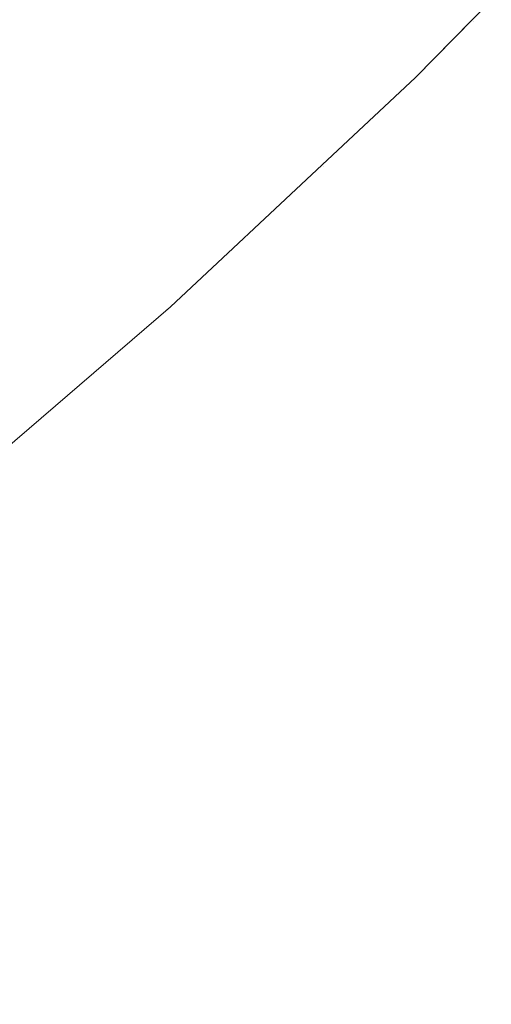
# Model space of a CAD drawing. Header units: centimetres. Extents: x -35.1 to 36.2, y 3.4 to 5.2.
# Tile 233 of 256: x 12.2025 to 12.2154, y 3.7532 to 3.7803. Entities that reach past the tile are written whole.
import ezdxf

# ---------------------------------------------------------------- set-up
doc = ezdxf.new("R2010")
doc.units = ezdxf.units.CM
doc.header["$LTSCALE"] = 2.54
doc.layers.add('Lucido design-1', color=7, linetype='Continuous')

# ---------------------------------------------------------------- blocks, each defined once
blk = doc.blocks.new('Gruppo-4-1')
at = {"color": 7, "linetype": 'Continuous', "lineweight": 9}
blk.add_3dface([(-34.952766, 5.100212, -1872.215514), (-34.952766, 3.500212, -1872.215514), (36.079692, 3.500212, -1872.215514), (36.079692, 5.100212, -1872.215514)], dxfattribs=at)
for points, invisible_edges in [([(36.079692, 5.100212, -1873.015514), (36.079692, 3.500212, -1873.015514), (12.189936, 3.635582, -1873.015514), (12.20771, 3.643118, -1873.015514)], 10), ([(36.079692, 5.100212, -1873.015514), (12.20771, 3.643118, -1873.015514), (12.224572, 3.651133, -1873.015514)], 9), ([(12.21962, 3.785039, -1872.915514), (12.214902, 3.780236, -1872.915514), (12.21336, 3.778666, -1872.715514), (12.218833, 3.784238, -1872.715514)], 10), ([(12.214939, 3.780205, -1872.917089), (12.214902, 3.780236, -1872.915514), (12.21962, 3.785039, -1872.915514), (12.218861, 3.784216, -1872.917089)], 13), ([(12.203451, 3.780578, -1872.678705), (12.207412, 3.784425, -1872.678705), (12.208357, 3.783895, -1872.681018), (12.204377, 3.780031, -1872.681018)], 15), ([(12.218821, 3.784238, -1872.713294), (12.218833, 3.784238, -1872.715514), (12.21336, 3.778666, -1872.715514), (12.2149, 3.780227, -1872.713294)], 13), ([(12.2149, 3.780227, -1872.713294), (12.21482, 3.780272, -1872.711056), (12.218739, 3.784281, -1872.711056), (12.218821, 3.784238, -1872.713294)], 15), ([(12.218861, 3.784216, -1872.917089), (12.218902, 3.784194, -1872.918688), (12.21498, 3.780182, -1872.918688), (12.214939, 3.780205, -1872.917089)], 15), ([(12.215049, 3.780143, -1872.920311), (12.21498, 3.780182, -1872.918688), (12.218902, 3.784194, -1872.918688), (12.218973, 3.784157, -1872.920311)], 15), ([(12.218973, 3.784157, -1872.920311), (12.219074, 3.784103, -1872.921959), (12.215149, 3.780087, -1872.921959), (12.215049, 3.780143, -1872.920311)], 15), ([(12.215279, 3.780014, -1872.923631), (12.215149, 3.780087, -1872.921959), (12.219074, 3.784103, -1872.921959), (12.219207, 3.784032, -1872.923631)], 15), ([(12.219207, 3.784032, -1872.923631), (12.219373, 3.783944, -1872.925326), (12.215442, 3.779922, -1872.925326), (12.215279, 3.780014, -1872.923631)], 15), ([(12.204377, 3.780031, -1872.681018), (12.208357, 3.783895, -1872.681018), (12.209235, 3.783402, -1872.683339), (12.205239, 3.779522, -1872.683339)], 15), ([(12.205239, 3.779522, -1872.683339), (12.209235, 3.783402, -1872.683339), (12.210048, 3.782947, -1872.685667), (12.206036, 3.779051, -1872.685667)], 15), ([(12.206036, 3.779051, -1872.685667), (12.210048, 3.782947, -1872.685667), (12.210795, 3.782528, -1872.687998), (12.206769, 3.778618, -1872.687998)], 15), ([(12.206769, 3.778618, -1872.687998), (12.210795, 3.782528, -1872.687998), (12.211477, 3.782146, -1872.690331), (12.207438, 3.778223, -1872.690331)], 15), ([(12.207438, 3.778223, -1872.690331), (12.211477, 3.782146, -1872.690331), (12.212095, 3.781799, -1872.692664), (12.208044, 3.777866, -1872.692664)], 15), ([(12.208044, 3.777866, -1872.692664), (12.212095, 3.781799, -1872.692664), (12.212648, 3.781489, -1872.694993), (12.208587, 3.777545, -1872.694993)], 15), ([(12.208587, 3.777545, -1872.694993), (12.212648, 3.781489, -1872.694993), (12.213139, 3.781214, -1872.697318), (12.209068, 3.77726, -1872.697318)], 15), ([(12.203451, 3.780578, -1872.678705), (12.19931, 3.776761, -1872.678705), (12.198339, 3.777366, -1872.676402), (12.202459, 3.781164, -1872.676402)], 15), ([(12.209068, 3.77726, -1872.697318), (12.213139, 3.781214, -1872.697318), (12.213568, 3.780973, -1872.699636), (12.209489, 3.777012, -1872.699636)], 15), ([(12.209489, 3.777012, -1872.699636), (12.213568, 3.780973, -1872.699636), (12.213936, 3.780767, -1872.701944), (12.20985, 3.776799, -1872.701944)], 15), ([(12.20985, 3.776799, -1872.701944), (12.213936, 3.780767, -1872.701944), (12.214244, 3.780594, -1872.704243), (12.210152, 3.77662, -1872.704243)], 15), ([(12.204377, 3.780031, -1872.681018), (12.200218, 3.776196, -1872.681018), (12.19931, 3.776761, -1872.678705), (12.203451, 3.780578, -1872.678705)], 15), ([(12.210152, 3.77662, -1872.704243), (12.214244, 3.780594, -1872.704243), (12.214493, 3.780455, -1872.706529), (12.210396, 3.776476, -1872.706529)], 15), ([(12.210396, 3.776476, -1872.706529), (12.214493, 3.780455, -1872.706529), (12.214685, 3.780347, -1872.7088), (12.210584, 3.776365, -1872.7088)], 15), ([(12.210584, 3.776365, -1872.7088), (12.214685, 3.780347, -1872.7088), (12.21482, 3.780272, -1872.711056), (12.210716, 3.776287, -1872.711056)], 15), ([(12.210716, 3.776287, -1872.711056), (12.21482, 3.780272, -1872.711056), (12.2149, 3.780227, -1872.713294), (12.210795, 3.776241, -1872.713294)], 15), ([(12.210795, 3.776241, -1872.713294), (12.2149, 3.780227, -1872.713294), (12.21336, 3.778666, -1872.715514)], 11), ([(12.21336, 3.778666, -1872.915514), (12.214939, 3.780205, -1872.917089), (12.210834, 3.776218, -1872.917089)], 11), ([(12.214939, 3.780205, -1872.917089), (12.21498, 3.780182, -1872.918688), (12.210873, 3.776194, -1872.918688), (12.210834, 3.776218, -1872.917089)], 15), ([(12.210941, 3.776154, -1872.920311), (12.210873, 3.776194, -1872.918688), (12.21498, 3.780182, -1872.918688), (12.215049, 3.780143, -1872.920311)], 15), ([(12.21336, 3.778666, -1872.915514), (12.214902, 3.780236, -1872.915514), (12.214939, 3.780205, -1872.917089)], 10), ([(12.214902, 3.780236, -1872.915514), (12.21336, 3.778666, -1872.915514), (12.21336, 3.778666, -1872.715514)], 10), ([(12.205239, 3.779522, -1872.683339), (12.201062, 3.775671, -1872.683339), (12.200218, 3.776196, -1872.681018), (12.204377, 3.780031, -1872.681018)], 15), ([(12.215049, 3.780143, -1872.920311), (12.215149, 3.780087, -1872.921959), (12.211039, 3.776097, -1872.921959), (12.210941, 3.776154, -1872.920311)], 15), ([(12.211167, 3.776021, -1872.923631), (12.211039, 3.776097, -1872.921959), (12.215149, 3.780087, -1872.921959), (12.215279, 3.780014, -1872.923631)], 15), ([(12.215279, 3.780014, -1872.923631), (12.215442, 3.779922, -1872.925326), (12.211327, 3.775926, -1872.925326), (12.211167, 3.776021, -1872.923631)], 15), ([(12.211521, 3.775812, -1872.927046), (12.211327, 3.775926, -1872.925326), (12.215442, 3.779922, -1872.925326), (12.21564, 3.779812, -1872.927046)], 15), ([(12.21564, 3.779812, -1872.927046), (12.215873, 3.779681, -1872.928788), (12.211749, 3.775677, -1872.928788), (12.211521, 3.775812, -1872.927046)], 15), ([(12.212015, 3.77552, -1872.930554), (12.211749, 3.775677, -1872.928788), (12.215873, 3.779681, -1872.928788), (12.216143, 3.77953, -1872.930554)], 15), ([(12.206036, 3.779051, -1872.685667), (12.201843, 3.775186, -1872.685667), (12.201062, 3.775671, -1872.683339), (12.205239, 3.779522, -1872.683339)], 15), ([(12.216143, 3.77953, -1872.930554), (12.216452, 3.779356, -1872.932342), (12.212317, 3.775341, -1872.932342), (12.212015, 3.77552, -1872.930554)], 15), ([(12.21266, 3.775139, -1872.934153), (12.212317, 3.775341, -1872.932342), (12.216452, 3.779356, -1872.932342), (12.216801, 3.779161, -1872.934153)], 15), ([(12.216801, 3.779161, -1872.934153), (12.217192, 3.778941, -1872.935985), (12.213043, 3.774913, -1872.935985), (12.21266, 3.775139, -1872.934153)], 15), ([(12.206769, 3.778618, -1872.687998), (12.20256, 3.774739, -1872.687998), (12.201843, 3.775186, -1872.685667), (12.206036, 3.779051, -1872.685667)], 15), ([(12.213043, 3.774913, -1872.935985), (12.217192, 3.778941, -1872.935985), (12.217627, 3.778698, -1872.937837), (12.213469, 3.774661, -1872.937837)], 15), ([(12.207438, 3.778223, -1872.690331), (12.203216, 3.774331, -1872.690331), (12.20256, 3.774739, -1872.687998), (12.206769, 3.778618, -1872.687998)], 15), ([(12.210834, 3.776218, -1872.917089), (12.21079, 3.776258, -1872.915514), (12.21336, 3.778666, -1872.915514)], 9), ([(12.21079, 3.776258, -1872.715514), (12.21336, 3.778666, -1872.715514), (12.21336, 3.778666, -1872.915514), (12.21079, 3.776258, -1872.915514)], 10), ([(12.21336, 3.778666, -1872.715514), (12.21079, 3.776258, -1872.715514), (12.210795, 3.776241, -1872.713294)], 10), ([(12.213469, 3.774661, -1872.937837), (12.217627, 3.778698, -1872.937837), (12.218106, 3.778429, -1872.939711), (12.21394, 3.774383, -1872.939711)], 15), ([(12.21394, 3.774383, -1872.939711), (12.218106, 3.778429, -1872.939711), (12.218632, 3.778134, -1872.941603), (12.214456, 3.774079, -1872.941603)], 15), ([(12.208044, 3.777866, -1872.692664), (12.203809, 3.773962, -1872.692664), (12.203216, 3.774331, -1872.690331), (12.207438, 3.778223, -1872.690331)], 15), ([(12.214456, 3.774079, -1872.941603), (12.218632, 3.778134, -1872.941603), (12.219207, 3.777812, -1872.943514), (12.215019, 3.773746, -1872.943514)], 15), ([(12.208587, 3.777545, -1872.694993), (12.204341, 3.773631, -1872.694993), (12.203809, 3.773962, -1872.692664), (12.208044, 3.777866, -1872.692664)], 15), ([(12.215019, 3.773746, -1872.943514), (12.219207, 3.777812, -1872.943514), (12.219831, 3.777462, -1872.945443), (12.215632, 3.773384, -1872.945443)], 15), ([(12.209068, 3.77726, -1872.697318), (12.204813, 3.773338, -1872.697318), (12.204341, 3.773631, -1872.694993), (12.208587, 3.777545, -1872.694993)], 15), ([(12.209489, 3.777012, -1872.699636), (12.205225, 3.773081, -1872.699636), (12.204813, 3.773338, -1872.697318), (12.209068, 3.77726, -1872.697318)], 15), ([(12.20985, 3.776799, -1872.701944), (12.205578, 3.772861, -1872.701944), (12.205225, 3.773081, -1872.699636), (12.209489, 3.777012, -1872.699636)], 15), ([(12.210152, 3.77662, -1872.704243), (12.205874, 3.772677, -1872.704243), (12.205578, 3.772861, -1872.701944), (12.20985, 3.776799, -1872.701944)], 15), ([(12.210396, 3.776476, -1872.706529), (12.206113, 3.772528, -1872.706529), (12.205874, 3.772677, -1872.704243), (12.210152, 3.77662, -1872.704243)], 15), ([(12.210584, 3.776365, -1872.7088), (12.206297, 3.772414, -1872.7088), (12.206113, 3.772528, -1872.706529), (12.210396, 3.776476, -1872.706529)], 15), ([(12.210716, 3.776287, -1872.711056), (12.206427, 3.772333, -1872.711056), (12.206297, 3.772414, -1872.7088), (12.210584, 3.776365, -1872.7088)], 15), ([(12.210795, 3.776241, -1872.713294), (12.206504, 3.772285, -1872.713294), (12.206427, 3.772333, -1872.711056), (12.210716, 3.776287, -1872.711056)], 15), ([(12.206629, 3.772359, -1872.715514), (12.206504, 3.772285, -1872.713294), (12.210795, 3.776241, -1872.713294)], 11), ([(12.210834, 3.776218, -1872.917089), (12.206542, 3.772262, -1872.917089), (12.206629, 3.772359, -1872.915514)], 11), ([(12.210834, 3.776218, -1872.917089), (12.210873, 3.776194, -1872.918688), (12.206581, 3.772237, -1872.918688), (12.206542, 3.772262, -1872.917089)], 15), ([(12.206648, 3.772196, -1872.920311), (12.206581, 3.772237, -1872.918688), (12.210873, 3.776194, -1872.918688), (12.210941, 3.776154, -1872.920311)], 15), ([(12.206629, 3.772359, -1872.915514), (12.21079, 3.776258, -1872.915514), (12.210834, 3.776218, -1872.917089)], 10), ([(12.21079, 3.776258, -1872.915514), (12.206629, 3.772359, -1872.915514), (12.206629, 3.772359, -1872.715514), (12.21079, 3.776258, -1872.715514)], 10), ([(12.210795, 3.776241, -1872.713294), (12.21079, 3.776258, -1872.715514), (12.206629, 3.772359, -1872.715514)], 9), ([(12.210941, 3.776154, -1872.920311), (12.211039, 3.776097, -1872.921959), (12.206743, 3.772137, -1872.921959), (12.206648, 3.772196, -1872.920311)], 15), ([(12.206868, 3.772059, -1872.923631), (12.206743, 3.772137, -1872.921959), (12.211039, 3.776097, -1872.921959), (12.211167, 3.776021, -1872.923631)], 15), ([(12.211167, 3.776021, -1872.923631), (12.211327, 3.775926, -1872.925326), (12.207025, 3.771961, -1872.925326), (12.206868, 3.772059, -1872.923631)], 15), ([(12.207215, 3.771843, -1872.927046), (12.207025, 3.771961, -1872.925326), (12.211327, 3.775926, -1872.925326), (12.211521, 3.775812, -1872.927046)], 15), ([(12.211521, 3.775812, -1872.927046), (12.211749, 3.775677, -1872.928788), (12.207439, 3.771704, -1872.928788), (12.207215, 3.771843, -1872.927046)], 15), ([(12.207699, 3.771542, -1872.930554), (12.207439, 3.771704, -1872.928788), (12.211749, 3.775677, -1872.928788), (12.212015, 3.77552, -1872.930554)], 15), ([(12.212015, 3.77552, -1872.930554), (12.212317, 3.775341, -1872.932342), (12.207996, 3.771357, -1872.932342), (12.207699, 3.771542, -1872.930554)], 15), ([(12.208331, 3.771149, -1872.934153), (12.207996, 3.771357, -1872.932342), (12.212317, 3.775341, -1872.932342), (12.21266, 3.775139, -1872.934153)], 15), ([(12.197466, 3.771356, -1872.685667), (12.201843, 3.775186, -1872.685667), (12.20256, 3.774739, -1872.687998), (12.198168, 3.770896, -1872.687998)], 15), ([(12.21266, 3.775139, -1872.934153), (12.213043, 3.774913, -1872.935985), (12.208707, 3.770915, -1872.935985), (12.208331, 3.771149, -1872.934153)], 15), ([(12.213469, 3.774661, -1872.937837), (12.209124, 3.770655, -1872.937837), (12.208707, 3.770915, -1872.935985), (12.213043, 3.774913, -1872.935985)], 15), ([(12.198168, 3.770896, -1872.687998), (12.20256, 3.774739, -1872.687998), (12.203216, 3.774331, -1872.690331), (12.198809, 3.770475, -1872.690331)], 15), ([(12.21394, 3.774383, -1872.939711), (12.209584, 3.770369, -1872.939711), (12.209124, 3.770655, -1872.937837), (12.213469, 3.774661, -1872.937837)], 15), ([(12.198809, 3.770475, -1872.690331), (12.203216, 3.774331, -1872.690331), (12.203809, 3.773962, -1872.692664), (12.199389, 3.770095, -1872.692664)], 15), ([(12.214456, 3.774079, -1872.941603), (12.21009, 3.770054, -1872.941603), (12.209584, 3.770369, -1872.939711), (12.21394, 3.774383, -1872.939711)], 15), ([(12.199389, 3.770095, -1872.692664), (12.203809, 3.773962, -1872.692664), (12.204341, 3.773631, -1872.694993), (12.19991, 3.769754, -1872.694993)], 15), ([(12.215019, 3.773746, -1872.943514), (12.210642, 3.769711, -1872.943514), (12.21009, 3.770054, -1872.941603), (12.214456, 3.774079, -1872.941603)], 15), ([(12.215632, 3.773384, -1872.945443), (12.211242, 3.769337, -1872.945443), (12.210642, 3.769711, -1872.943514), (12.215019, 3.773746, -1872.943514)], 15), ([(12.19991, 3.769754, -1872.694993), (12.204341, 3.773631, -1872.694993), (12.204813, 3.773338, -1872.697318), (12.200371, 3.769451, -1872.697318)], 15), ([(12.200371, 3.769451, -1872.697318), (12.204813, 3.773338, -1872.697318), (12.205225, 3.773081, -1872.699636), (12.200774, 3.769187, -1872.699636)], 15), ([(12.216295, 3.772992, -1872.947388), (12.211892, 3.768933, -1872.947388), (12.211242, 3.769337, -1872.945443), (12.215632, 3.773384, -1872.945443)], 15), ([(12.200774, 3.769187, -1872.699636), (12.205225, 3.773081, -1872.699636), (12.205578, 3.772861, -1872.701944), (12.20112, 3.76896, -1872.701944)], 15), ([(12.20112, 3.76896, -1872.701944), (12.205578, 3.772861, -1872.701944), (12.205874, 3.772677, -1872.704243), (12.201409, 3.768771, -1872.704243)], 15), ([(12.217011, 3.772569, -1872.949348), (12.212593, 3.768497, -1872.949348), (12.211892, 3.768933, -1872.947388), (12.216295, 3.772992, -1872.947388)], 15), ([(12.201409, 3.768771, -1872.704243), (12.205874, 3.772677, -1872.704243), (12.206113, 3.772528, -1872.706529), (12.201643, 3.768617, -1872.706529)], 15), ([(12.201643, 3.768617, -1872.706529), (12.206113, 3.772528, -1872.706529), (12.206297, 3.772414, -1872.7088), (12.201823, 3.768499, -1872.7088)], 15), ([(12.201823, 3.768499, -1872.7088), (12.206297, 3.772414, -1872.7088), (12.206427, 3.772333, -1872.711056), (12.20195, 3.768416, -1872.711056)], 15), ([(12.20195, 3.768416, -1872.711056), (12.206427, 3.772333, -1872.711056), (12.206504, 3.772285, -1872.713294), (12.202025, 3.768367, -1872.713294)], 15), ([(12.20202, 3.768385, -1872.915514), (12.206629, 3.772359, -1872.915514), (12.206542, 3.772262, -1872.917089)], 10), ([(12.20202, 3.768385, -1872.715514), (12.206629, 3.772359, -1872.715514), (12.206629, 3.772359, -1872.915514), (12.20202, 3.768385, -1872.915514)], 10), ([(12.206504, 3.772285, -1872.713294), (12.206629, 3.772359, -1872.715514), (12.20202, 3.768385, -1872.715514)], 9), ([(12.217781, 3.772114, -1872.951323), (12.213347, 3.768028, -1872.951323), (12.212593, 3.768497, -1872.949348), (12.217011, 3.772569, -1872.949348)], 15), ([(12.20202, 3.768385, -1872.715514), (12.202025, 3.768367, -1872.713294), (12.206504, 3.772285, -1872.713294)], 11), ([(12.206542, 3.772262, -1872.917089), (12.202063, 3.768342, -1872.917089), (12.20202, 3.768385, -1872.915514)], 11), ([(12.206542, 3.772262, -1872.917089), (12.206581, 3.772237, -1872.918688), (12.202101, 3.768317, -1872.918688), (12.202063, 3.768342, -1872.917089)], 15), ([(12.202166, 3.768275, -1872.920311), (12.202101, 3.768317, -1872.918688), (12.206581, 3.772237, -1872.918688), (12.206648, 3.772196, -1872.920311)], 15), ([(12.206648, 3.772196, -1872.920311), (12.206743, 3.772137, -1872.921959), (12.202259, 3.768213, -1872.921959), (12.202166, 3.768275, -1872.920311)], 15), ([(12.202382, 3.768133, -1872.923631), (12.202259, 3.768213, -1872.921959), (12.206743, 3.772137, -1872.921959), (12.206868, 3.772059, -1872.923631)], 15), ([(12.206868, 3.772059, -1872.923631), (12.207025, 3.771961, -1872.925326), (12.202536, 3.768032, -1872.925326), (12.202382, 3.768133, -1872.923631)], 15), ([(12.218607, 3.771627, -1872.953311), (12.214156, 3.767524, -1872.953311), (12.213347, 3.768028, -1872.951323), (12.217781, 3.772114, -1872.951323)], 15), ([(12.202721, 3.767911, -1872.927046), (12.202536, 3.768032, -1872.925326), (12.207025, 3.771961, -1872.925326), (12.207215, 3.771843, -1872.927046)], 15), ([(12.207215, 3.771843, -1872.927046), (12.207439, 3.771704, -1872.928788), (12.20294, 3.767767, -1872.928788), (12.202721, 3.767911, -1872.927046)], 15), ([(12.203194, 3.767601, -1872.930554), (12.20294, 3.767767, -1872.928788), (12.207439, 3.771704, -1872.928788), (12.207699, 3.771542, -1872.930554)], 15), ([(12.207699, 3.771542, -1872.930554), (12.207996, 3.771357, -1872.932342), (12.203485, 3.76741, -1872.932342), (12.203194, 3.767601, -1872.930554)], 15), ([(12.21949, 3.771105, -1872.955309), (12.215021, 3.766986, -1872.955309), (12.214156, 3.767524, -1872.953311), (12.218607, 3.771627, -1872.953311)], 15), ([(12.203813, 3.767195, -1872.934153), (12.203485, 3.76741, -1872.932342), (12.207996, 3.771357, -1872.932342), (12.208331, 3.771149, -1872.934153)], 15), ([(12.208331, 3.771149, -1872.934153), (12.208707, 3.770915, -1872.935985), (12.20418, 3.766954, -1872.935985), (12.203813, 3.767195, -1872.934153)], 15), ([(12.220432, 3.770549, -1872.957318), (12.215944, 3.766412, -1872.957318), (12.215021, 3.766986, -1872.955309), (12.21949, 3.771105, -1872.955309)], 15), ([(12.20418, 3.766954, -1872.935985), (12.208707, 3.770915, -1872.935985), (12.209124, 3.770655, -1872.937837), (12.204588, 3.766687, -1872.937837)], 15), ([(12.204588, 3.766687, -1872.937837), (12.209124, 3.770655, -1872.937837), (12.209584, 3.770369, -1872.939711), (12.205039, 3.766391, -1872.939711)], 15), ([(12.205039, 3.766391, -1872.939711), (12.209584, 3.770369, -1872.939711), (12.21009, 3.770054, -1872.941603), (12.205533, 3.766067, -1872.941603)], 15), ([(12.205533, 3.766067, -1872.941603), (12.21009, 3.770054, -1872.941603), (12.210642, 3.769711, -1872.943514), (12.206073, 3.765713, -1872.943514)], 15), ([(12.206073, 3.765713, -1872.943514), (12.210642, 3.769711, -1872.943514), (12.211242, 3.769337, -1872.945443), (12.20666, 3.765329, -1872.945443)], 15), ([(12.20666, 3.765329, -1872.945443), (12.211242, 3.769337, -1872.945443), (12.211892, 3.768933, -1872.947388), (12.207296, 3.764912, -1872.947388)], 15), ([(12.207296, 3.764912, -1872.947388), (12.211892, 3.768933, -1872.947388), (12.212593, 3.768497, -1872.949348), (12.207982, 3.764462, -1872.949348)], 15), ([(12.207982, 3.764462, -1872.949348), (12.212593, 3.768497, -1872.949348), (12.213347, 3.768028, -1872.951323), (12.20872, 3.763978, -1872.951323)], 15), ([(12.202382, 3.768133, -1872.923631), (12.202536, 3.768032, -1872.925326), (12.197856, 3.764147, -1872.925326), (12.197706, 3.76425, -1872.923631)], 15), ([(12.198038, 3.764022, -1872.927046), (12.197856, 3.764147, -1872.925326), (12.202536, 3.768032, -1872.925326), (12.202721, 3.767911, -1872.927046)], 15), ([(12.20872, 3.763978, -1872.951323), (12.213347, 3.768028, -1872.951323), (12.214156, 3.767524, -1872.953311), (12.209511, 3.76346, -1872.953311)], 15), ([(12.202721, 3.767911, -1872.927046), (12.20294, 3.767767, -1872.928788), (12.198252, 3.763874, -1872.928788), (12.198038, 3.764022, -1872.927046)], 15), ([(12.1985, 3.763702, -1872.930554), (12.198252, 3.763874, -1872.928788), (12.20294, 3.767767, -1872.928788), (12.203194, 3.767601, -1872.930554)], 15), ([(12.203194, 3.767601, -1872.930554), (12.203485, 3.76741, -1872.932342), (12.198783, 3.763506, -1872.932342), (12.1985, 3.763702, -1872.930554)], 15), ([(12.209511, 3.76346, -1872.953311), (12.214156, 3.767524, -1872.953311), (12.215021, 3.766986, -1872.955309), (12.210357, 3.762905, -1872.955309)], 15), ([(12.199104, 3.763285, -1872.934153), (12.198783, 3.763506, -1872.932342), (12.203485, 3.76741, -1872.932342), (12.203813, 3.767195, -1872.934153)], 15), ([(12.203813, 3.767195, -1872.934153), (12.20418, 3.766954, -1872.935985), (12.199463, 3.763037, -1872.935985), (12.199104, 3.763285, -1872.934153)], 15), ([(12.204588, 3.766687, -1872.937837), (12.199862, 3.762762, -1872.937837), (12.199463, 3.763037, -1872.935985), (12.20418, 3.766954, -1872.935985)], 15), ([(12.210357, 3.762905, -1872.955309), (12.215021, 3.766986, -1872.955309), (12.215944, 3.766412, -1872.957318), (12.21126, 3.762313, -1872.957318)], 15), ([(12.205039, 3.766391, -1872.939711), (12.200302, 3.762458, -1872.939711), (12.199862, 3.762762, -1872.937837), (12.204588, 3.766687, -1872.937837)], 15), ([(12.205533, 3.766067, -1872.941603), (12.200785, 3.762124, -1872.941603), (12.200302, 3.762458, -1872.939711), (12.205039, 3.766391, -1872.939711)], 15), ([(12.21126, 3.762313, -1872.957318), (12.215944, 3.766412, -1872.957318), (12.216927, 3.765801, -1872.959334), (12.212221, 3.761683, -1872.959334)], 15), ([(12.206073, 3.765713, -1872.943514), (12.201312, 3.76176, -1872.943514), (12.200785, 3.762124, -1872.941603), (12.205533, 3.766067, -1872.941603)], 15), ([(12.20666, 3.765329, -1872.945443), (12.201885, 3.761363, -1872.945443), (12.201312, 3.76176, -1872.943514), (12.206073, 3.765713, -1872.943514)], 15), ([(12.212221, 3.761683, -1872.959334), (12.216927, 3.765801, -1872.959334), (12.21797, 3.765152, -1872.961357), (12.213242, 3.761014, -1872.961357)], 15), ([(12.207296, 3.764912, -1872.947388), (12.202506, 3.760934, -1872.947388), (12.201885, 3.761363, -1872.945443), (12.20666, 3.765329, -1872.945443)], 15), ([(12.213242, 3.761014, -1872.961357), (12.21797, 3.765152, -1872.961357), (12.219075, 3.764464, -1872.963384), (12.214323, 3.760306, -1872.963384)], 15), ([(12.207982, 3.764462, -1872.949348), (12.203176, 3.760472, -1872.949348), (12.202506, 3.760934, -1872.947388), (12.207296, 3.764912, -1872.947388)], 15), ([(12.20872, 3.763978, -1872.951323), (12.203897, 3.759974, -1872.951323), (12.203176, 3.760472, -1872.949348), (12.207982, 3.764462, -1872.949348)], 15), ([(12.214323, 3.760306, -1872.963384), (12.219075, 3.764464, -1872.963384), (12.220245, 3.763736, -1872.965413), (12.215467, 3.759556, -1872.965413)], 15), ([(12.209511, 3.76346, -1872.953311), (12.20467, 3.75944, -1872.953311), (12.203897, 3.759974, -1872.951323), (12.20872, 3.763978, -1872.951323)], 15), ([(12.210357, 3.762905, -1872.955309), (12.205497, 3.758869, -1872.955309), (12.20467, 3.75944, -1872.953311), (12.209511, 3.76346, -1872.953311)], 15), ([(12.21126, 3.762313, -1872.957318), (12.206379, 3.75826, -1872.957318), (12.205497, 3.758869, -1872.955309), (12.210357, 3.762905, -1872.955309)], 15), ([(12.212221, 3.761683, -1872.959334), (12.207317, 3.757611, -1872.959334), (12.206379, 3.75826, -1872.957318), (12.21126, 3.762313, -1872.957318)], 15), ([(12.213242, 3.761014, -1872.961357), (12.208314, 3.756923, -1872.961357), (12.207317, 3.757611, -1872.959334), (12.212221, 3.761683, -1872.959334)], 15), ([(12.196916, 3.757449, -1872.945443), (12.201885, 3.761363, -1872.945443), (12.202506, 3.760934, -1872.947388), (12.197522, 3.757008, -1872.947388)], 15), ([(12.214323, 3.760306, -1872.963384), (12.20937, 3.756193, -1872.963384), (12.208314, 3.756923, -1872.961357), (12.213242, 3.761014, -1872.961357)], 15), ([(12.197522, 3.757008, -1872.947388), (12.202506, 3.760934, -1872.947388), (12.203176, 3.760472, -1872.949348), (12.198176, 3.756532, -1872.949348)], 15), ([(12.198176, 3.756532, -1872.949348), (12.203176, 3.760472, -1872.949348), (12.203897, 3.759974, -1872.951323), (12.198878, 3.75602, -1872.951323)], 15), ([(12.215467, 3.759556, -1872.965413), (12.210488, 3.755421, -1872.965413), (12.20937, 3.756193, -1872.963384), (12.214323, 3.760306, -1872.963384)], 15), ([(12.198878, 3.75602, -1872.951323), (12.203897, 3.759974, -1872.951323), (12.20467, 3.75944, -1872.953311), (12.199632, 3.755471, -1872.953311)], 15), ([(12.199632, 3.755471, -1872.953311), (12.20467, 3.75944, -1872.953311), (12.205497, 3.758869, -1872.955309), (12.200438, 3.754884, -1872.955309)], 15), ([(12.216674, 3.758764, -1872.967443), (12.211667, 3.754606, -1872.967443), (12.210488, 3.755421, -1872.965413), (12.215467, 3.759556, -1872.965413)], 15), ([(12.200438, 3.754884, -1872.955309), (12.205497, 3.758869, -1872.955309), (12.206379, 3.75826, -1872.957318), (12.201298, 3.754257, -1872.957318)], 15), ([(12.217947, 3.75793, -1872.96947), (12.21291, 3.753747, -1872.96947), (12.211667, 3.754606, -1872.967443), (12.216674, 3.758764, -1872.967443)], 15), ([(12.201298, 3.754257, -1872.957318), (12.206379, 3.75826, -1872.957318), (12.207317, 3.757611, -1872.959334), (12.202214, 3.753591, -1872.959334)], 15), ([(12.219286, 3.757052, -1872.971493), (12.214218, 3.752844, -1872.971493), (12.21291, 3.753747, -1872.96947), (12.217947, 3.75793, -1872.96947)], 15), ([(12.202214, 3.753591, -1872.959334), (12.207317, 3.757611, -1872.959334), (12.208314, 3.756923, -1872.961357), (12.203186, 3.752883, -1872.961357)], 15), ([(12.203186, 3.752883, -1872.961357), (12.208314, 3.756923, -1872.961357), (12.20937, 3.756193, -1872.963384), (12.204216, 3.752132, -1872.963384)], 15), ([(12.220692, 3.756131, -1872.973508), (12.215591, 3.751895, -1872.973508), (12.214218, 3.752844, -1872.971493), (12.219286, 3.757052, -1872.971493)], 15), ([(12.204216, 3.752132, -1872.963384), (12.20937, 3.756193, -1872.963384), (12.210488, 3.755421, -1872.965413), (12.205306, 3.751339, -1872.965413)], 15), ([(12.205306, 3.751339, -1872.965413), (12.210488, 3.755421, -1872.965413), (12.211667, 3.754606, -1872.967443), (12.206456, 3.750501, -1872.967443)], 15), ([(12.206456, 3.750501, -1872.967443), (12.211667, 3.754606, -1872.967443), (12.21291, 3.753747, -1872.96947), (12.207669, 3.749618, -1872.96947)], 15), ([(12.207669, 3.749618, -1872.96947), (12.21291, 3.753747, -1872.96947), (12.214218, 3.752844, -1872.971493), (12.208944, 3.748689, -1872.971493)], 15), ([(12.203186, 3.752883, -1872.961357), (12.197857, 3.748901, -1872.961357), (12.196911, 3.749629, -1872.959334), (12.202214, 3.753591, -1872.959334)], 15)]:
    blk.add_3dface(points, dxfattribs=dict(at, invisible_edges=invisible_edges))

msp = doc.modelspace()

# ---------------------------------------------------------------- block references
at = {"layer": 'Lucido design-1', "color": 7}
msp.add_blockref('Gruppo-4-1', (0, 0), dxfattribs=at)

doc.saveas('drawing.dxf')
